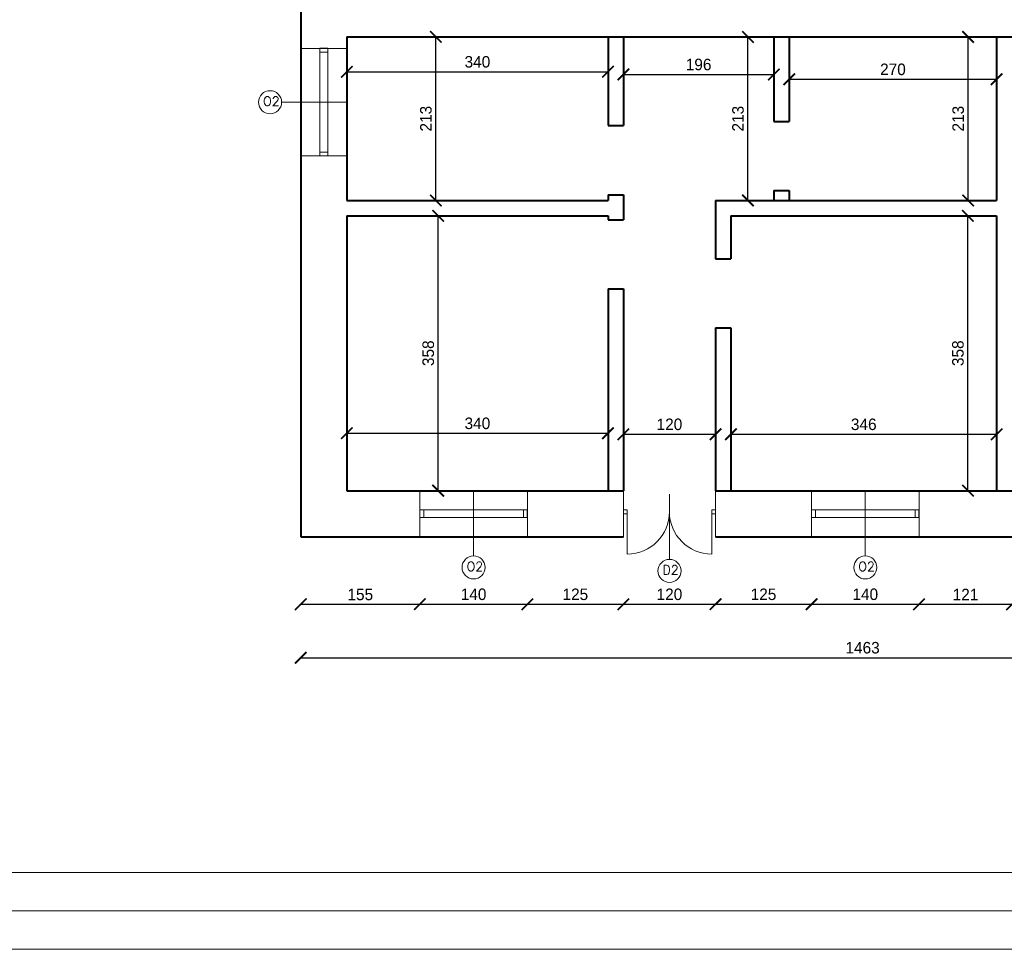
# Model space of a CAD drawing. Header units: millimetres. Extents: x 107252 to 132489, y 44218 to 60710.
# Tile 24 of 72: x 111335 to 112617, y 56048 to 57259. Entities that reach past the tile are written whole.
import ezdxf

# ---------------------------------------------------------------- set-up
doc = ezdxf.new("R2010")
doc.units = ezdxf.units.MM
for name, color, linetype, lineweight in [('cienka', 3, 'Continuous', 18), ('gruba', 1, 'Continuous', 40), ('wymiary', 252, 'Continuous', 15), ('średnia', 2, 'Continuous', 25)]:
    doc.layers.add(name, color=color, linetype=linetype, lineweight=lineweight)
doc.styles.add('ROMANS1', font='romans.shx', dxfattribs={"height": 15})
doc.styles.get("Standard").update_dxf_attribs({"font": 'GOTHIC.TTF'})
doc.dimstyles.new('secemin', dxfattribs={"dimtxt": 15, "dimasz": 15, "dimexe": 1.25, "dimexo": 0.625, "dimgap": 5, "dimtad": 1, "dimdec": 0, "dimtxsty": 'Standard', "dimblk": 'ARCHTICK', "dimcen": 0, "dimse1": 1, "dimse2": 1, "dimclrt": 256, "dimadec": 0, "dimazin": 0, "dimtfac": 1, "dimtdec": 0, "dimtmove": 0, "dimatfit": 3, "dimfxl": 1, "dimtfillclr": 250, "dimarcsym": 1})

# ---------------------------------------------------------------- blocks, each defined once
blk = doc.blocks.new('_ArchTick')
at = {"color": 0, "linetype": 'ByBlock', "const_width": 0.15}
blk.add_lwpolyline([(-0.5, -0.5), (0.5, 0.5)], dxfattribs=at)
blk = doc.blocks.new('*D54')
at = {"layer": 'Defpoints', "color": 0, "transparency": 16777216}
for p in [(112100.6, 57191.5), (111760.6, 57168.2), (112100.6, 57168.2)]:
    blk.add_point(p, dxfattribs=at)
at = {"layer": 'wymiary', "color": 0, "lineweight": -2, "transparency": 16777216}
blk.add_line((111760.6, 57191.5), (112100.6, 57191.5), dxfattribs=at)
at = {"layer": 'wymiary', "color": 0, "lineweight": -2, "transparency": 16777216, "xscale": 15, "yscale": 15, "zscale": 15, "rotation": 180}
blk.add_blockref('_ArchTick', (111760.6, 57191.5), dxfattribs=at)
at = {"layer": 'wymiary', "color": 0, "lineweight": -2, "transparency": 16777216, "xscale": 15, "yscale": 15, "zscale": 15}
blk.add_blockref('_ArchTick', (112100.6, 57191.5), dxfattribs=at)
at = {"layer": 'wymiary', "transparency": 16777216, "insert": (111930.6, 57204.4), "char_height": 15, "attachment_point": 5}
blk.add_mtext('340', dxfattribs=at)
blk = doc.blocks.new('*D55')
at = {"layer": 'Defpoints', "color": 0, "transparency": 16777216}
for p in [(111845.9, 57236.9), (111876.5, 57236.9), (111845.9, 57023.9)]:
    blk.add_point(p, dxfattribs=at)
at = {"layer": 'wymiary', "color": 0, "lineweight": -2, "transparency": 16777216}
blk.add_line((111876.5, 57023.9), (111876.5, 57236.9), dxfattribs=at)
at = {"layer": 'wymiary', "color": 0, "lineweight": -2, "transparency": 16777216, "xscale": 15, "yscale": 15, "zscale": 15}
for p, rotation in [((111876.5, 57236.9), 90), ((111876.5, 57023.9), 270)]:
    blk.add_blockref('_ArchTick', p, dxfattribs=dict(at, rotation=rotation))
at = {"layer": 'wymiary', "transparency": 16777216, "insert": (111863.6, 57130.4), "char_height": 15, "attachment_point": 5, "rotation": 90}
blk.add_mtext('213', dxfattribs=at)
blk = doc.blocks.new('*D56')
at = {"layer": 'Defpoints', "color": 0, "transparency": 16777216}
for p in [(112120.6, 57188), (112316.6, 57188), (112316.6, 57188)]:
    blk.add_point(p, dxfattribs=at)
at = {"layer": 'wymiary', "color": 0, "lineweight": -2, "transparency": 16777216}
blk.add_line((112120.6, 57188), (112316.6, 57188), dxfattribs=at)
at = {"layer": 'wymiary', "color": 0, "lineweight": -2, "transparency": 16777216, "xscale": 15, "yscale": 15, "zscale": 15, "rotation": 180}
blk.add_blockref('_ArchTick', (112120.6, 57188), dxfattribs=at)
at = {"layer": 'wymiary', "color": 0, "lineweight": -2, "transparency": 16777216, "xscale": 15, "yscale": 15, "zscale": 15}
blk.add_blockref('_ArchTick', (112316.6, 57188), dxfattribs=at)
at = {"layer": 'wymiary', "transparency": 16777216, "insert": (112218.6, 57200.9), "char_height": 15, "attachment_point": 5}
blk.add_mtext('196', dxfattribs=at)
blk = doc.blocks.new('*D57')
at = {"layer": 'Defpoints', "color": 0, "transparency": 16777216}
for p in [(112336.6, 57181.8), (112606.6, 57181.8), (112606.6, 57181.8)]:
    blk.add_point(p, dxfattribs=at)
at = {"layer": 'wymiary', "color": 0, "lineweight": -2, "transparency": 16777216}
blk.add_line((112336.6, 57181.8), (112606.6, 57181.8), dxfattribs=at)
at = {"layer": 'wymiary', "color": 0, "lineweight": -2, "transparency": 16777216, "xscale": 15, "yscale": 15, "zscale": 15, "rotation": 180}
blk.add_blockref('_ArchTick', (112336.6, 57181.8), dxfattribs=at)
at = {"layer": 'wymiary', "color": 0, "lineweight": -2, "transparency": 16777216, "xscale": 15, "yscale": 15, "zscale": 15}
blk.add_blockref('_ArchTick', (112606.6, 57181.8), dxfattribs=at)
at = {"layer": 'wymiary', "transparency": 16777216, "insert": (112471.6, 57194.6), "char_height": 15, "attachment_point": 5}
blk.add_mtext('270', dxfattribs=at)
blk = doc.blocks.new('*D58')
at = {"layer": 'Defpoints', "color": 0, "transparency": 16777216}
for p in [(112282.8, 57236.9), (112298.1, 57236.9), (112298.1, 57023.9)]:
    blk.add_point(p, dxfattribs=at)
at = {"layer": 'wymiary', "color": 0, "lineweight": -2, "transparency": 16777216}
blk.add_line((112282.8, 57023.9), (112282.8, 57236.9), dxfattribs=at)
at = {"layer": 'wymiary', "color": 0, "lineweight": -2, "transparency": 16777216, "xscale": 15, "yscale": 15, "zscale": 15}
for p, rotation in [((112282.8, 57236.9), 90), ((112282.8, 57023.9), 270)]:
    blk.add_blockref('_ArchTick', p, dxfattribs=dict(at, rotation=rotation))
at = {"layer": 'wymiary', "transparency": 16777216, "insert": (112269.9, 57130.4), "char_height": 15, "attachment_point": 5, "rotation": 90}
blk.add_mtext('213', dxfattribs=at)
blk = doc.blocks.new('*D59')
at = {"layer": 'Defpoints', "color": 0, "transparency": 16777216}
for p in [(112569.5, 57236.9), (112569.5, 57236.9), (112569.5, 57023.9)]:
    blk.add_point(p, dxfattribs=at)
at = {"layer": 'wymiary', "color": 0, "lineweight": -2, "transparency": 16777216}
blk.add_line((112569.5, 57023.9), (112569.5, 57236.9), dxfattribs=at)
at = {"layer": 'wymiary', "color": 0, "lineweight": -2, "transparency": 16777216, "xscale": 15, "yscale": 15, "zscale": 15}
for p, rotation in [((112569.5, 57236.9), 90), ((112569.5, 57023.9), 270)]:
    blk.add_blockref('_ArchTick', p, dxfattribs=dict(at, rotation=rotation))
at = {"layer": 'wymiary', "transparency": 16777216, "insert": (112556.6, 57130.4), "char_height": 15, "attachment_point": 5, "rotation": 90}
blk.add_mtext('213', dxfattribs=at)
blk = doc.blocks.new('*D60')
at = {"layer": 'Defpoints', "color": 0, "transparency": 16777216}
for p in [(111827.2, 57003.9), (111879.5, 57003.9), (111827.2, 56645.9)]:
    blk.add_point(p, dxfattribs=at)
at = {"layer": 'wymiary', "color": 0, "lineweight": -2, "transparency": 16777216}
blk.add_line((111879.5, 56645.9), (111879.5, 57003.9), dxfattribs=at)
at = {"layer": 'wymiary', "color": 0, "lineweight": -2, "transparency": 16777216, "xscale": 15, "yscale": 15, "zscale": 15}
for p, rotation in [((111879.5, 57003.9), 90), ((111879.5, 56645.9), 270)]:
    blk.add_blockref('_ArchTick', p, dxfattribs=dict(at, rotation=rotation))
at = {"layer": 'wymiary', "transparency": 16777216, "insert": (111866.6, 56824.9), "char_height": 15, "attachment_point": 5, "rotation": 90}
blk.add_mtext('358', dxfattribs=at)
blk = doc.blocks.new('*D61')
at = {"layer": 'Defpoints', "color": 0, "transparency": 16777216}
for p in [(111760.6, 56751.4), (112100.6, 56751.4), (112100.6, 56720.7)]:
    blk.add_point(p, dxfattribs=at)
at = {"layer": 'wymiary', "color": 0, "lineweight": -2, "transparency": 16777216}
blk.add_line((111760.6, 56720.7), (112100.6, 56720.7), dxfattribs=at)
at = {"layer": 'wymiary', "color": 0, "lineweight": -2, "transparency": 16777216, "xscale": 15, "yscale": 15, "zscale": 15, "rotation": 180}
blk.add_blockref('_ArchTick', (111760.6, 56720.7), dxfattribs=at)
at = {"layer": 'wymiary', "color": 0, "lineweight": -2, "transparency": 16777216, "xscale": 15, "yscale": 15, "zscale": 15}
blk.add_blockref('_ArchTick', (112100.6, 56720.7), dxfattribs=at)
at = {"layer": 'wymiary', "transparency": 16777216, "insert": (111930.6, 56733.5), "char_height": 15, "attachment_point": 5}
blk.add_mtext('340', dxfattribs=at)
blk = doc.blocks.new('*D62')
at = {"layer": 'Defpoints', "color": 0, "transparency": 16777216}
for p in [(112120.6, 56725.6), (112240.6, 56725.6), (112240.6, 56719.3)]:
    blk.add_point(p, dxfattribs=at)
at = {"layer": 'wymiary', "color": 0, "lineweight": -2, "transparency": 16777216}
blk.add_line((112120.6, 56719.3), (112240.6, 56719.3), dxfattribs=at)
at = {"layer": 'wymiary', "color": 0, "lineweight": -2, "transparency": 16777216, "xscale": 15, "yscale": 15, "zscale": 15, "rotation": 180}
blk.add_blockref('_ArchTick', (112120.6, 56719.3), dxfattribs=at)
at = {"layer": 'wymiary', "color": 0, "lineweight": -2, "transparency": 16777216, "xscale": 15, "yscale": 15, "zscale": 15}
blk.add_blockref('_ArchTick', (112240.6, 56719.3), dxfattribs=at)
at = {"layer": 'wymiary', "transparency": 16777216, "insert": (112180.6, 56732.2), "char_height": 15, "attachment_point": 5}
blk.add_mtext('120', dxfattribs=at)
blk = doc.blocks.new('*D63')
at = {"layer": 'Defpoints', "color": 0, "transparency": 16777216}
for p in [(112260.6, 56719.3), (112606.6, 56719.3), (112606.6, 56719.3)]:
    blk.add_point(p, dxfattribs=at)
at = {"layer": 'wymiary', "color": 0, "lineweight": -2, "transparency": 16777216}
blk.add_line((112260.6, 56719.3), (112606.6, 56719.3), dxfattribs=at)
at = {"layer": 'wymiary', "color": 0, "lineweight": -2, "transparency": 16777216, "xscale": 15, "yscale": 15, "zscale": 15, "rotation": 180}
blk.add_blockref('_ArchTick', (112260.6, 56719.3), dxfattribs=at)
at = {"layer": 'wymiary', "color": 0, "lineweight": -2, "transparency": 16777216, "xscale": 15, "yscale": 15, "zscale": 15}
blk.add_blockref('_ArchTick', (112606.6, 56719.3), dxfattribs=at)
at = {"layer": 'wymiary', "transparency": 16777216, "insert": (112433.6, 56732.2), "char_height": 15, "attachment_point": 5}
blk.add_mtext('346', dxfattribs=at)
blk = doc.blocks.new('*D64')
at = {"layer": 'Defpoints', "color": 0, "transparency": 16777216}
for p in [(112569.2, 57003.9), (112569.2, 57003.9), (112569.2, 56645.9)]:
    blk.add_point(p, dxfattribs=at)
at = {"layer": 'wymiary', "color": 0, "lineweight": -2, "transparency": 16777216}
blk.add_line((112569.2, 56645.9), (112569.2, 57003.9), dxfattribs=at)
at = {"layer": 'wymiary', "color": 0, "lineweight": -2, "transparency": 16777216, "xscale": 15, "yscale": 15, "zscale": 15}
for p, rotation in [((112569.2, 57003.9), 90), ((112569.2, 56645.9), 270)]:
    blk.add_blockref('_ArchTick', p, dxfattribs=dict(at, rotation=rotation))
at = {"layer": 'wymiary', "transparency": 16777216, "insert": (112556.3, 56824.9), "char_height": 15, "attachment_point": 5, "rotation": 90}
blk.add_mtext('358', dxfattribs=at)
blk = doc.blocks.new('*D89')
at = {"layer": 'Defpoints', "color": 0, "transparency": 16777216}
for p in [(111700.6, 56549.9), (111855.6, 56549.9), (111855.6, 56497.9)]:
    blk.add_point(p, dxfattribs=at)
at = {"layer": 'wymiary', "color": 0, "lineweight": -2, "transparency": 16777216}
blk.add_line((111700.6, 56497.9), (111855.6, 56497.9), dxfattribs=at)
at = {"layer": 'wymiary', "color": 0, "lineweight": -2, "transparency": 16777216, "xscale": 15, "yscale": 15, "zscale": 15, "rotation": 180}
blk.add_blockref('_ArchTick', (111700.6, 56497.9), dxfattribs=at)
at = {"layer": 'wymiary', "color": 0, "lineweight": -2, "transparency": 16777216, "xscale": 15, "yscale": 15, "zscale": 15}
blk.add_blockref('_ArchTick', (111855.6, 56497.9), dxfattribs=at)
at = {"layer": 'wymiary', "transparency": 16777216, "insert": (111778.1, 56510.6), "char_height": 15, "attachment_point": 5}
blk.add_mtext('155', dxfattribs=at)
blk = doc.blocks.new('*D90')
at = {"layer": 'Defpoints', "color": 0, "transparency": 16777216}
for p in [(111855.6, 56549.9), (111995.6, 56549.9), (111995.6, 56497.9)]:
    blk.add_point(p, dxfattribs=at)
at = {"layer": 'wymiary', "color": 0, "lineweight": -2, "transparency": 16777216}
blk.add_line((111855.6, 56497.9), (111995.6, 56497.9), dxfattribs=at)
at = {"layer": 'wymiary', "color": 0, "lineweight": -2, "transparency": 16777216, "xscale": 15, "yscale": 15, "zscale": 15, "rotation": 180}
blk.add_blockref('_ArchTick', (111855.6, 56497.9), dxfattribs=at)
at = {"layer": 'wymiary', "color": 0, "lineweight": -2, "transparency": 16777216, "xscale": 15, "yscale": 15, "zscale": 15}
blk.add_blockref('_ArchTick', (111995.6, 56497.9), dxfattribs=at)
at = {"layer": 'wymiary', "transparency": 16777216, "insert": (111925.6, 56510.8), "char_height": 15, "attachment_point": 5}
blk.add_mtext('140', dxfattribs=at)
blk = doc.blocks.new('*D91')
at = {"layer": 'Defpoints', "color": 0, "transparency": 16777216}
for p in [(111995.6, 56549.9), (112120.6, 56549.9), (112120.6, 56497.9)]:
    blk.add_point(p, dxfattribs=at)
at = {"layer": 'wymiary', "color": 0, "lineweight": -2, "transparency": 16777216}
blk.add_line((111995.6, 56497.9), (112120.6, 56497.9), dxfattribs=at)
at = {"layer": 'wymiary', "color": 0, "lineweight": -2, "transparency": 16777216, "xscale": 15, "yscale": 15, "zscale": 15, "rotation": 180}
blk.add_blockref('_ArchTick', (111995.6, 56497.9), dxfattribs=at)
at = {"layer": 'wymiary', "color": 0, "lineweight": -2, "transparency": 16777216, "xscale": 15, "yscale": 15, "zscale": 15}
blk.add_blockref('_ArchTick', (112120.6, 56497.9), dxfattribs=at)
at = {"layer": 'wymiary', "transparency": 16777216, "insert": (112058.1, 56510.8), "char_height": 15, "attachment_point": 5}
blk.add_mtext('125', dxfattribs=at)
blk = doc.blocks.new('*D92')
at = {"layer": 'Defpoints', "color": 0, "transparency": 16777216}
for p in [(112120.6, 56549.9), (112240.6, 56549.9), (112240.6, 56497.9)]:
    blk.add_point(p, dxfattribs=at)
at = {"layer": 'wymiary', "color": 0, "lineweight": -2, "transparency": 16777216}
blk.add_line((112120.6, 56497.9), (112240.6, 56497.9), dxfattribs=at)
at = {"layer": 'wymiary', "color": 0, "lineweight": -2, "transparency": 16777216, "xscale": 15, "yscale": 15, "zscale": 15, "rotation": 180}
blk.add_blockref('_ArchTick', (112120.6, 56497.9), dxfattribs=at)
at = {"layer": 'wymiary', "color": 0, "lineweight": -2, "transparency": 16777216, "xscale": 15, "yscale": 15, "zscale": 15}
blk.add_blockref('_ArchTick', (112240.6, 56497.9), dxfattribs=at)
at = {"layer": 'wymiary', "transparency": 16777216, "insert": (112180.6, 56510.8), "char_height": 15, "attachment_point": 5}
blk.add_mtext('120', dxfattribs=at)
blk = doc.blocks.new('*D93')
at = {"layer": 'Defpoints', "color": 0, "transparency": 16777216}
for p in [(112240.6, 56549.9), (112365.6, 56549.9), (112365.6, 56497.9)]:
    blk.add_point(p, dxfattribs=at)
at = {"layer": 'wymiary', "color": 0, "lineweight": -2, "transparency": 16777216}
blk.add_line((112240.6, 56497.9), (112365.6, 56497.9), dxfattribs=at)
at = {"layer": 'wymiary', "color": 0, "lineweight": -2, "transparency": 16777216, "xscale": 15, "yscale": 15, "zscale": 15, "rotation": 180}
blk.add_blockref('_ArchTick', (112240.6, 56497.9), dxfattribs=at)
at = {"layer": 'wymiary', "color": 0, "lineweight": -2, "transparency": 16777216, "xscale": 15, "yscale": 15, "zscale": 15}
blk.add_blockref('_ArchTick', (112365.6, 56497.9), dxfattribs=at)
at = {"layer": 'wymiary', "transparency": 16777216, "insert": (112303.1, 56510.8), "char_height": 15, "attachment_point": 5}
blk.add_mtext('125', dxfattribs=at)
blk = doc.blocks.new('*D94')
at = {"layer": 'Defpoints', "color": 0, "transparency": 16777216}
for p in [(112365.6, 56549.9), (112505.6, 56549.9), (112505.6, 56497.9)]:
    blk.add_point(p, dxfattribs=at)
at = {"layer": 'wymiary', "color": 0, "lineweight": -2, "transparency": 16777216}
blk.add_line((112365.6, 56497.9), (112505.6, 56497.9), dxfattribs=at)
at = {"layer": 'wymiary', "color": 0, "lineweight": -2, "transparency": 16777216, "xscale": 15, "yscale": 15, "zscale": 15, "rotation": 180}
blk.add_blockref('_ArchTick', (112365.6, 56497.9), dxfattribs=at)
at = {"layer": 'wymiary', "color": 0, "lineweight": -2, "transparency": 16777216, "xscale": 15, "yscale": 15, "zscale": 15}
blk.add_blockref('_ArchTick', (112505.6, 56497.9), dxfattribs=at)
at = {"layer": 'wymiary', "transparency": 16777216, "insert": (112435.6, 56510.8), "char_height": 15, "attachment_point": 5}
blk.add_mtext('140', dxfattribs=at)
blk = doc.blocks.new('*D95')
at = {"layer": 'Defpoints', "color": 0, "transparency": 16777216}
for p in [(112505.6, 56549.9), (112626.6, 56549.9), (112626.6, 56497.9)]:
    blk.add_point(p, dxfattribs=at)
at = {"layer": 'wymiary', "color": 0, "lineweight": -2, "transparency": 16777216}
blk.add_line((112505.6, 56497.9), (112626.6, 56497.9), dxfattribs=at)
at = {"layer": 'wymiary', "color": 0, "lineweight": -2, "transparency": 16777216, "xscale": 15, "yscale": 15, "zscale": 15, "rotation": 180}
blk.add_blockref('_ArchTick', (112505.6, 56497.9), dxfattribs=at)
at = {"layer": 'wymiary', "color": 0, "lineweight": -2, "transparency": 16777216, "xscale": 15, "yscale": 15, "zscale": 15}
blk.add_blockref('_ArchTick', (112626.6, 56497.9), dxfattribs=at)
at = {"layer": 'wymiary', "transparency": 16777216, "insert": (112566.1, 56510.6), "char_height": 15, "attachment_point": 5}
blk.add_mtext('121', dxfattribs=at)
blk = doc.blocks.new('*D307')
at = {"layer": 'Defpoints', "color": 0, "transparency": 16777216}
for p in [(111700.6, 57760.9), (113163.6, 56549.9), (113163.6, 56428.3)]:
    blk.add_point(p, dxfattribs=at)
at = {"layer": 'wymiary', "color": 0, "lineweight": -2, "transparency": 16777216}
blk.add_line((111700.6, 56428.3), (113163.6, 56428.3), dxfattribs=at)
at = {"layer": 'wymiary', "color": 0, "lineweight": -2, "transparency": 16777216, "xscale": 15, "yscale": 15, "zscale": 15, "rotation": 180}
blk.add_blockref('_ArchTick', (111700.6, 56428.3), dxfattribs=at)
at = {"layer": 'wymiary', "color": 0, "lineweight": -2, "transparency": 16777216, "xscale": 15, "yscale": 15, "zscale": 15}
blk.add_blockref('_ArchTick', (113163.6, 56428.3), dxfattribs=at)
at = {"layer": 'wymiary', "transparency": 16777216, "insert": (112432.1, 56441.2), "char_height": 15, "attachment_point": 5}
blk.add_mtext('1463', dxfattribs=at)

msp = doc.modelspace()

# ---------------------------------------------------------------- linework, layer by layer
at = {"layer": 'cienka'}
for p, q in [((111760.621, 57221.868), (111700.621, 57221.868)), ((111725.621, 57081.868), (111725.621, 57221.868)), ((111735.621, 57216.868), (111725.621, 57216.868)), ((111735.621, 57081.868), (111735.621, 57221.868)), ((111675.621, 57151.868), (111760.621, 57151.868)), ((111760.621, 57081.868), (111700.621, 57081.868)), ((111735.621, 57086.868), (111725.621, 57086.868)), ((111855.621, 56585.868), (111855.621, 56645.868)), ((111925.621, 56645.868), (111925.621, 56560.868)), ((111995.621, 56585.868), (111995.621, 56645.868)), ((112120.621, 56645.868), (112120.621, 56585.868)), ((112120.621, 56645.868), (112120.621, 56585.868)), ((112180.71, 56641.411), (112180.71, 56556.411)), ((112240.621, 56645.868), (112240.621, 56585.868)), ((112240.621, 56645.868), (112240.621, 56585.868)), ((112365.621, 56585.868), (112365.621, 56645.868)), ((112435.621, 56645.868), (112435.621, 56560.868)), ((112505.621, 56585.868), (112505.621, 56645.868)), ((111855.621, 56620.868), (111995.621, 56620.868)), ((111860.621, 56610.868), (111860.621, 56620.868)), ((111990.621, 56610.868), (111990.621, 56620.868)), ((112120.621, 56620.868), (112125.621, 56620.868)), ((112120.621, 56615.868), (112125.621, 56615.868)), ((112125.621, 56620.868), (112125.621, 56615.868)), ((112125.621, 56618.368), (112125.621, 56563.368)), ((112240.621, 56620.868), (112235.621, 56620.868)), ((112235.621, 56620.868), (112235.621, 56615.868)), ((112235.621, 56618.368), (112235.621, 56563.368)), ((112240.621, 56615.868), (112235.621, 56615.868)), ((112365.621, 56620.868), (112505.621, 56620.868)), ((112370.621, 56610.868), (112370.621, 56620.868)), ((112500.621, 56610.868), (112500.621, 56620.868)), ((111855.621, 56610.868), (111995.621, 56610.868)), ((112365.621, 56610.868), (112505.621, 56610.868)), ((109401.976, 56148.443), (115241.976, 56148.443)), ((109351.976, 56098.443), (115291.976, 56098.443)), ((109351.976, 56098.443), (115291.976, 56098.443)), ((109401.976, 56048.443), (115241.976, 56048.443))]:
    msp.add_line(p, q, dxfattribs=at)
for centre in [(111660.621, 57151.868), (111925.621, 56545.868), (112180.71, 56541.411), (112435.621, 56545.868)]:
    msp.add_circle(centre, 15, dxfattribs=at)
for centre, start, end in [((112125.621, 56618.368), 270, 0), ((112235.621, 56618.368), 180, 270)]:
    msp.add_arc(centre, 55, start, end, dxfattribs=at)
at = {"layer": 'gruba'}
for p, q in [((111700.621, 57336.868), (111700.621, 56585.868)), ((111760.621, 57236.868), (112528.621, 57236.868)), ((111760.621, 57236.868), (111760.621, 57023.868)), ((112100.621, 57236.868), (112100.621, 57121.426)), ((112120.621, 57236.868), (112120.621, 57121.426)), ((112316.621, 57236.868), (112316.621, 57126.671)), ((112336.621, 57236.868), (112336.621, 57126.671)), ((112528.621, 57236.868), (113103.621, 57236.868)), ((112606.621, 57236.868), (112606.621, 57023.868)), ((112316.621, 57126.671), (112336.621, 57126.671)), ((112100.621, 57121.426), (112120.621, 57121.426)), ((112316.621, 57036.671), (112316.621, 57023.868)), ((112316.621, 57036.671), (112336.621, 57036.671)), ((112336.621, 57036.671), (112336.621, 57023.868)), ((111760.621, 57023.868), (112100.621, 57023.868)), ((112100.621, 57031.426), (112100.621, 57023.868)), ((112100.621, 57031.426), (112120.621, 57031.426)), ((112120.621, 57031.426), (112120.621, 56998.868)), ((112240.621, 57023.868), (112606.621, 57023.868)), ((112240.621, 57023.868), (112240.621, 56948.017)), ((111760.621, 57003.868), (112100.621, 57003.868)), ((111760.621, 57003.868), (111760.621, 56645.868)), ((112100.621, 57003.868), (112100.621, 56998.868)), ((112100.621, 56998.868), (112120.621, 56998.868)), ((112260.621, 57003.868), (112606.621, 57003.868)), ((112260.621, 57003.868), (112260.621, 56948.017)), ((112606.621, 57003.868), (112606.621, 56645.868)), ((112240.621, 56948.017), (112260.621, 56948.017)), ((112100.621, 56908.868), (112100.621, 56645.868)), ((112100.621, 56908.868), (112120.621, 56908.868)), ((112120.621, 56908.868), (112120.621, 56645.868)), ((112240.621, 56858.017), (112240.621, 56645.868)), ((112240.621, 56858.017), (112260.621, 56858.017)), ((112260.621, 56858.017), (112260.621, 56645.868)), ((111760.621, 56645.868), (112120.621, 56645.868)), ((112240.621, 56645.868), (112626.621, 56645.868)), ((111700.621, 56585.868), (112120.621, 56585.868)), ((112240.621, 56585.868), (112626.621, 56585.868))]:
    msp.add_line(p, q, dxfattribs=at)
at = {"layer": 'średnia'}
for p, q in [((111735.621, 57221.868), (111725.621, 57221.868)), ((111995.621, 56610.868), (111995.621, 56620.868)), ((112505.621, 56610.868), (112505.621, 56620.868))]:
    msp.add_line(p, q, dxfattribs=at)

# ---------------------------------------------------------------- texts
at = {"layer": 'cienka', "char_height": 12, "width": 362.40331, "attachment_point": 1, "style": 'ROMANS1'}
for s, insert in [('O2', (111651.487, 57159.16)), ('O2', (111916.487, 56553.16)), ('O2', (112426.487, 56553.16)), ('D2', (112171.576, 56548.703))]:
    msp.add_mtext(s, dxfattribs=dict(at, insert=insert))

# ---------------------------------------------------------------- dimensions: what is measured, and where the dimension line sits
at = {"layer": 'wymiary'}
for base, p1, p2, picture, middle in [((113163.621, 56428.313), (111700.621, 57760.935), (113163.621, 56549.935), '*D307', (112432.121, 56441.19)), ((111995.621, 56497.887), (111855.621, 56549.935), (111995.621, 56549.935), '*D90', (111925.621, 56510.764)), ((112120.621, 56497.887), (111995.621, 56549.935), (112120.621, 56549.935), '*D91', (112058.121, 56510.764)), ((112240.621, 56497.887), (112120.621, 56549.935), (112240.621, 56549.935), '*D92', (112180.621, 56510.764)), ((112365.621, 56497.887), (112240.621, 56549.935), (112365.621, 56549.935), '*D93', (112303.121, 56510.764)), ((112505.621, 56497.887), (112365.621, 56549.935), (112505.621, 56549.935), '*D94', (112435.621, 56510.764)), ((112626.621, 56497.887), (112505.621, 56549.935), (112626.621, 56549.935), '*D95', (112566.121, 56510.576))]:
    dim = msp.add_linear_dim(base=base, p1=p1, p2=p2, dimstyle='secemin', override={"dimtmove": 1}, dxfattribs=at)
    dim.commit()
    dim.dimension.update_dxf_attribs({"geometry": picture, "text_midpoint": middle})
for base, p1, p2, picture, middle in [((111876.517, 57236.868), (111845.891, 57023.868), (111845.891, 57236.868), '*D55', (111863.64, 57130.368)), ((112282.754, 57236.868), (112298.088, 57023.868), (112298.088, 57236.868), '*D58', (112269.876, 57130.368)), ((112569.5, 57236.868), (112569.5, 57023.868), (112569.5, 57236.868), '*D59', (112556.622, 57130.368)), ((111879.51, 57003.868), (111827.165, 56645.868), (111827.165, 57003.868), '*D60', (111866.633, 56824.868)), ((112569.163, 57003.868), (112569.163, 56645.868), (112569.163, 57003.868), '*D64', (112556.286, 56824.868))]:
    dim = msp.add_linear_dim(base=base, p1=p1, p2=p2, angle=90, dimstyle='secemin', dxfattribs=at)
    dim.commit()
    dim.dimension.update_dxf_attribs({"geometry": picture, "text_midpoint": middle})
for base, p1, p2, picture, middle in [((112100.621, 57191.497), (111760.621, 57168.236), (112100.621, 57168.236), '*D54', (111930.621, 57204.375)), ((112316.621, 57188), (112120.621, 57188), (112316.621, 57188), '*D56', (112218.621, 57200.878)), ((112606.621, 57181.77), (112336.621, 57181.77), (112606.621, 57181.77), '*D57', (112471.621, 57194.647)), ((112100.621, 56720.663), (111760.621, 56751.436), (112100.621, 56751.436), '*D61', (111930.621, 56733.54)), ((112240.621, 56719.283), (112120.621, 56725.55), (112240.621, 56725.55), '*D62', (112180.621, 56732.16)), ((112606.621, 56719.283), (112260.621, 56719.283), (112606.621, 56719.283), '*D63', (112433.621, 56732.16)), ((111855.621, 56497.887), (111700.621, 56549.935), (111855.621, 56549.935), '*D89', (111778.121, 56510.576))]:
    dim = msp.add_linear_dim(base=base, p1=p1, p2=p2, dimstyle='secemin', dxfattribs=at)
    dim.commit()
    dim.dimension.update_dxf_attribs({"geometry": picture, "text_midpoint": middle})

doc.saveas('drawing.dxf')
